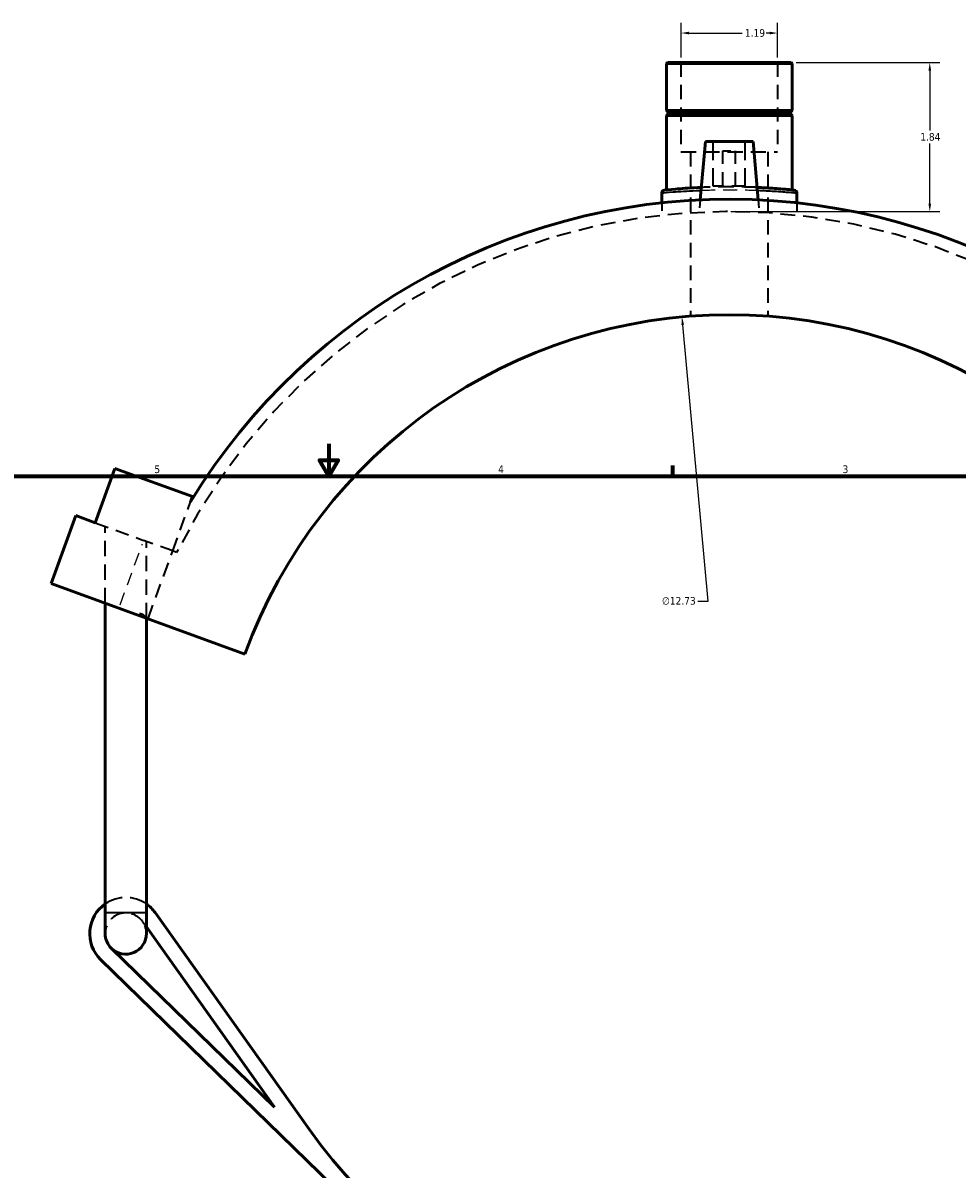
# Model space of a CAD drawing. Header units: inches. Extents: x -0.9 to 60.1, y -1.4 to 49.6.
# Tile 3 of 7: x 13.2 to 24.8, y 12.4 to 26.6. Entities that reach past the tile are written whole.
import ezdxf

# ---------------------------------------------------------------- set-up
doc = ezdxf.new("R2010")
doc.units = ezdxf.units.IN
doc.header["$MEASUREMENT"] = 0
doc.linetypes.add('DASHED', pattern=[0.2067, 0.1654, -0.0413])
for name, color, linetype, lineweight in [('Border (ANSI)', 7, 'Continuous', 70), ('Dimension (ANSI)', 7, 'Continuous', 25), ('Hidden (ANSI)', 7, 'DASHED', 35), ('Hidden Narrow (ANSI)', 7, 'DASHED', 25), ('Visible (ANSI)', 7, 'Continuous', 50), ('Visible Narrow (ANSI)', 7, 'Continuous', 35)]:
    doc.layers.add(name, color=color, linetype=linetype, lineweight=lineweight)
doc.styles.add('Note Text (ANSI)', font='tahoma.ttf')
doc.dimstyles.new('Default (ANSI)', dxfattribs={"dimtxt": 0.094488, "dimasz": 0.098425, "dimexe": 0.125, "dimexo": 0.0625, "dimgap": 0.031496, "dimtad": 0, "dimtih": 1, "dimtoh": 1, "dimrnd": 1e-08, "dimzin": 4, "dimdsep": 46, "dimtxsty": 'Note Text (ANSI)', "dimcen": 0.09, "dimdle": 0.393701, "dimclrd": 256, "dimclre": 256, "dimclrt": 5, "dimadec": 0, "dimazin": 1, "dimtfac": 1, "dimtofl": 0, "dimtmove": 0, "dimatfit": 3, "dimfxl": 1, "dimtolj": 1, "dimtzin": 4, "dimlwd": -1, "dimlwe": -1, "dimarcsym": 0})

# ---------------------------------------------------------------- blocks, each defined once
blk = doc.blocks.new('Borders Default Border')
at = {"layer": 'Border (ANSI)'}
blk.add_line((21.25, 21), (21.25, 21.134), dxfattribs=at)
at = {"layer": 'Border (ANSI)', "flags": 128}
for points in [[(17, 21.4), (17, 21), (16.885, 21.2), (17.115, 21.2), (17, 21)], [(0.5, 1), (0.5, 21), (33.5, 21), (33.5, 1), (0.5, 1)]]:
    blk.add_lwpolyline(points, dxfattribs=at)
at = {"layer": 'Border (ANSI)', "color": 5, "true_color": 0x0000ff, "char_height": 0.0945, "attachment_point": 7, "style": 'Note Text (ANSI)'}
for s, insert in [('5', (14.847, 21.038)), ('4', (19.092, 21.04)), ('3', (23.346, 21.038))]:
    blk.add_mtext(s, dxfattribs=dict(at, insert=insert))
blk = doc.blocks.new('*D6')
at = {"layer": 'Defpoints', "color": 0, "transparency": 16777216}
for p in [(22.71, 26.107), (21.904, 24.267), (24.423, 24.267)]:
    blk.add_point(p, dxfattribs=at)
at = {"layer": 'Dimension (ANSI)', "transparency": 16777216}
for p, q in [((22.773, 26.107), (24.548, 26.107)), ((24.423, 26.009), (24.423, 25.268)), ((24.423, 24.366), (24.423, 25.107)), ((21.966, 24.267), (24.548, 24.267))]:
    blk.add_line(p, q, dxfattribs=at)
for points in [[(24.407, 26.009), (24.44, 26.009), (24.423, 26.107)], [(24.407, 24.366), (24.44, 24.366), (24.423, 24.267)]]:
    blk.add_solid(points, dxfattribs=at)
at = {"layer": 'Dimension (ANSI)', "color": 5, "transparency": 16777216, "insert": (24.306, 25.237), "char_height": 0.0945, "attachment_point": 1, "style": 'Note Text (ANSI)'}
blk.add_mtext('\\A1;1.84', dxfattribs=at)
blk = doc.blocks.new('*D7')
at = {"layer": 'Defpoints', "color": 0, "transparency": 16777216}
for p in [(22.543, 26.471), (21.351, 26.107), (22.543, 26.107)]:
    blk.add_point(p, dxfattribs=at)
at = {"layer": 'Dimension (ANSI)', "transparency": 16777216}
for p, q in [((21.351, 26.17), (21.351, 26.596)), ((21.449, 26.471), (22.108, 26.471)), ((22.445, 26.471), (22.403, 26.471)), ((22.543, 26.17), (22.543, 26.596))]:
    blk.add_line(p, q, dxfattribs=at)
for points in [[(21.449, 26.488), (21.449, 26.455), (21.351, 26.471)], [(22.445, 26.488), (22.445, 26.455), (22.543, 26.471)]]:
    blk.add_solid(points, dxfattribs=at)
at = {"layer": 'Dimension (ANSI)', "color": 5, "transparency": 16777216, "insert": (22.14, 26.52), "char_height": 0.0945, "attachment_point": 1, "style": 'Note Text (ANSI)'}
blk.add_mtext('\\A1;1.19', dxfattribs=at)
blk = doc.blocks.new('*D8')
at = {"layer": 'Defpoints', "color": 0, "transparency": 16777216}
for p in [(21.363, 22.967), (22.53, 10.289)]:
    blk.add_point(p, dxfattribs=at)
at = {"layer": 'Dimension (ANSI)', "transparency": 16777216}
for p, q in [((21.686, 19.459), (21.372, 22.869)), ((21.56, 19.459), (21.686, 19.459))]:
    blk.add_line(p, q, dxfattribs=at)
blk.add_solid([(21.389, 22.871), (21.356, 22.868), (21.363, 22.967)], dxfattribs=at)
at = {"layer": 'Dimension (ANSI)', "color": 5, "transparency": 16777216, "insert": (21.116, 19.51), "char_height": 0.0945, "attachment_point": 1, "style": 'Note Text (ANSI)'}
blk.add_mtext('\\A1;∅12.73', dxfattribs=at)

msp = doc.modelspace()

# ---------------------------------------------------------------- linework, layer by layer
at = {"layer": 'Hidden (ANSI)', "ltscale": 1.068215}
for p, q in [((21.3507, 26.1075), (21.3507, 25.0035)), ((22.5432, 26.1075), (22.5432, 25.0035))]:
    msp.add_line(p, q, dxfattribs=at)
at = {"layer": 'Hidden (ANSI)', "ltscale": 1.333288}
for p, q in [((21.7501, 24.5824), (21.7501, 25.1336)), ((22.1438, 24.5824), (22.1438, 25.1336))]:
    msp.add_line(p, q, dxfattribs=at)
at = {"layer": 'Hidden (ANSI)', "ltscale": 1.132842}
msp.add_line((21.3507, 25.0035), (22.5432, 25.0035), dxfattribs=at)
at = {"layer": 'Hidden (ANSI)', "ltscale": 1.089677}
for p, q in [((21.4699, 25.0035), (21.4699, 22.9763)), ((22.424, 25.0035), (22.424, 22.9763))]:
    msp.add_line(p, q, dxfattribs=at)
at = {"layer": 'Hidden (ANSI)', "ltscale": 0.471064}
msp.add_line((21.8682, 25.0155), (22.0257, 25.0155), dxfattribs=at)
at = {"layer": 'Hidden (ANSI)', "ltscale": 1.047583}
for p, q in [((21.8682, 24.5824), (21.8682, 25.0155)), ((22.0257, 24.5824), (22.0257, 25.0155))]:
    msp.add_line(p, q, dxfattribs=at)
at = {"layer": 'Hidden (ANSI)', "ltscale": 0.997297}
msp.add_line((22.1438, 24.5824), (21.7501, 24.5824), dxfattribs=at)
at = {"layer": 'Hidden (ANSI)', "ltscale": 0.292632}
for p, q in [((21.1122, 24.3754), (21.1122, 24.2217)), ((22.7817, 24.3754), (22.7817, 24.2217))]:
    msp.add_line(p, q, dxfattribs=at)
at = {"layer": 'Hidden (ANSI)', "ltscale": 0.29357}
for p, q in [((21.5885, 24.412), (21.5751, 24.2584)), ((22.3054, 24.412), (22.3188, 24.2584))]:
    msp.add_line(p, q, dxfattribs=at)
at = {"layer": 'Hidden (ANSI)', "ltscale": 1.03892}
msp.add_line((15.0731, 20.0784), (15.2935, 20.6838), dxfattribs=at)
at = {"layer": 'Hidden (ANSI)', "ltscale": 1.026631}
msp.add_line((14.116, 20.4268), (14.7142, 20.2091), dxfattribs=at)
at = {"layer": 'Hidden (ANSI)', "ltscale": 1.147144}
for p, q in [((14.2393, 19.4335), (14.2393, 20.3819)), ((14.7486, 19.2481), (14.7486, 20.1966))]:
    msp.add_line(p, q, dxfattribs=at)
at = {"layer": 'Hidden (ANSI)', "ltscale": 0.967577}
msp.add_line((15.0731, 20.0784), (14.7142, 20.2091), dxfattribs=at)
at = {"layer": 'Hidden (ANSI)', "ltscale": 1.077963}
msp.add_line((14.7683, 19.2409), (15.0731, 20.0784), dxfattribs=at)
at = {"layer": 'Hidden (ANSI)', "ltscale": 0.099265}
msp.add_line((15.1221, 20.0606), (15.0731, 20.0784), dxfattribs=at)
at = {"layer": 'Hidden (ANSI)', "ltscale": 0.154769}
msp.add_line((14.7014, 15.5024), (14.7486, 15.4362), dxfattribs=at)
at = {"layer": 'Hidden (ANSI)', "ltscale": 1.083253}
msp.add_arc((21.947, 16.6281), 7.6394, 27.35065, 153.30023, dxfattribs=at)
at = {"layer": 'Hidden (ANSI)', "ltscale": 1.311332}
msp.add_arc((14.4939, 15.3549), 0.4456, 55.1501, 124.8499, dxfattribs=at)
at = {"layer": 'Hidden (ANSI)', "ltscale": 1.036262}
msp.add_arc((14.4939, 15.3549), 0.2546, 35.41692, 180, dxfattribs=at)
at = {"layer": 'Hidden (ANSI)', "ltscale": 0.299713}
msp.add_arc((14.4939, 15.3549), 0.2546, 0, 35.41692, dxfattribs=at)
at = {"layer": 'Hidden (ANSI)', "ltscale": 1.150056}
msp.add_open_spline([(22.2919, 24.5655), (22.2682, 24.5666), (22.2439, 24.5675), (22.1149, 24.572), (22.0027, 24.5736), (21.7917, 24.5722), (21.6927, 24.5695), (21.602, 24.5655)], degree=3, knots=[8.6881621, 8.6881621, 8.6881621, 8.6881621, 8.8881221, 8.8881221, 9.7315287, 9.7315287, 10.4962069, 10.4962069, 10.4962069, 10.4962069], dxfattribs=at)
at = {"layer": 'Hidden (ANSI)', "ltscale": 0.426319}
msp.add_open_spline([(14.7429, 19.2502), (14.7378, 19.2638), (14.7285, 19.2768), (14.7006, 19.2967), (14.6818, 19.3034), (14.6503, 19.3029), (14.6389, 19.301), (14.6255, 19.2961), (14.6234, 19.2953), (14.6214, 19.2944)], degree=3, knots=[1.36603775, 1.36603775, 1.36603775, 1.36603775, 1.57733562, 1.57733562, 1.79540652, 1.79540652, 1.89460395, 1.89460395, 1.91257192, 1.91257192, 1.91257192, 1.91257192], dxfattribs=at)
at = {"layer": 'Hidden Narrow (ANSI)', "ltscale": 0.970167}
msp.add_line((14.4246, 19.4134), (14.6989, 20.1672), dxfattribs=at)
at = {"layer": 'Hidden Narrow (ANSI)', "ltscale": 1.042392}
msp.add_open_spline([(21.5989, 24.5302), (21.6903, 24.5339), (21.7894, 24.5364), (22.0049, 24.5378), (22.1216, 24.5362), (22.2521, 24.5319), (22.2738, 24.5311), (22.295, 24.5302)], degree=3, knots=[-10.4673111, -10.4673111, -10.4673111, -10.4673111, -9.7315287, -9.7315287, -8.8881221, -8.8881221, -8.7170599, -8.7170599, -8.7170599, -8.7170599], dxfattribs=at)
at = {"layer": 'Visible (ANSI)'}
for p, q in [((21.1837, 26.1075), (21.1718, 26.0955)), ((22.7221, 26.0955), (21.1718, 26.0955)), ((21.1718, 26.0955), (21.1718, 25.5138)), ((21.1837, 26.1075), (22.7102, 26.1075)), ((22.7102, 26.1075), (22.7221, 26.0955)), ((22.7221, 26.0955), (22.7221, 25.5138)), ((21.1718, 25.5138), (22.7221, 25.5138)), ((21.1915, 25.4941), (21.1718, 25.5138)), ((21.1915, 25.4745), (21.1718, 25.4548)), ((21.1915, 25.4941), (22.7024, 25.4941)), ((21.1915, 25.4941), (21.1915, 25.4745)), ((22.7024, 25.4745), (21.1915, 25.4745)), ((22.7024, 25.4941), (22.7221, 25.5138)), ((22.7024, 25.4941), (22.7024, 25.4745)), ((22.7024, 25.4745), (22.7221, 25.4548)), ((22.7221, 25.4548), (21.1718, 25.4548)), ((21.1718, 25.4548), (21.1718, 24.5351)), ((22.7221, 25.4548), (22.7221, 24.5351)), ((21.6517, 25.1336), (21.5885, 24.412)), ((22.2422, 25.1336), (21.6517, 25.1336)), ((22.2422, 25.1336), (22.3054, 24.412)), ((21.1122, 24.4968), (21.1122, 24.3754)), ((22.7817, 24.4968), (22.7817, 24.3754)), ((14.116, 20.4268), (14.3598, 21.0968)), ((14.3598, 21.0968), (15.317, 20.7484)), ((15.317, 20.7484), (15.2935, 20.6838)), ((13.5719, 19.6764), (13.8767, 20.5139)), ((13.8767, 20.5139), (14.116, 20.4268)), ((15.9647, 18.8054), (13.5719, 19.6764)), ((14.2393, 15.6159), (14.2393, 19.4335)), ((14.7486, 15.6159), (14.7486, 19.2481)), ((14.2393, 15.6159), (14.2393, 15.3549)), ((14.7486, 15.3549), (14.7486, 15.6159)), ((16.7588, 12.9388), (14.8571, 15.6131)), ((14.7486, 15.4362), (16.3311, 13.2107)), ((16.3311, 13.2107), (14.3163, 15.1724)), ((14.183, 15.0356), (17.3727, 11.93))]:
    msp.add_line(p, q, dxfattribs=at)
for centre, radius, start, end in [((21.1479, 24.4968), 0.0358, 95.79813, 180), ((22.746, 24.4968), 0.0358, 0, 84.20187), ((21.947, 16.6281), 7.7922, 27.18891, 148.63512), ((21.947, 16.6281), 6.3661, 20, 160), ((14.4939, 15.3549), 0.4456, 124.8499, 225.76523), ((14.4939, 15.3549), 0.4456, 35.41692, 55.1501), ((21.947, 16.6281), 6.3661, 215.41692, 350.65986), ((14.4939, 15.3549), 0.2546, 180, 225.76523), ((14.4939, 15.3549), 0.2546, 225.76523, 0)]:
    msp.add_arc(centre, radius, start, end, dxfattribs=at)
for points, knots in [([(21.602, 24.5655), (21.5862, 24.5649), (21.5706, 24.5641), (21.4464, 24.558), (21.3521, 24.5511), (21.2131, 24.5394), (21.168, 24.5348), (21.1467, 24.5326), (21.1444, 24.5324), (21.1444, 24.5324)], [10.4962069, 10.4962069, 10.4962069, 10.4962069, 10.6293044, 10.6293044, 11.5789844, 11.5789844, 12.5174294, 12.5174294, 12.7895778, 12.7895778, 12.7895778, 12.7895778]), ([(22.7496, 24.5324), (22.7496, 24.5324), (22.7451, 24.5329), (22.7221, 24.5352), (22.6966, 24.5377), (22.6157, 24.545), (22.5542, 24.5501), (22.4239, 24.5589), (22.3602, 24.5626), (22.2919, 24.5655)], [6.3947894, 6.3947894, 6.3947894, 6.3947894, 6.7661973, 6.7661973, 7.3604501, 7.3604501, 8.1124735, 8.1124735, 8.6881621, 8.6881621, 8.6881621, 8.6881621])]:
    msp.add_open_spline(points, degree=3, knots=knots, dxfattribs=at)
at = {"layer": 'Visible Narrow (ANSI)'}
msp.add_line((14.2424, 15.6159), (14.7454, 15.6159), dxfattribs=at)
msp.add_arc((22.746, 24.4968), 0.0358, 4.21009, 79.99178, dxfattribs=at)
for points, knots in [([(21.1122, 24.4968), (21.1122, 24.4968), (21.1147, 24.497), (21.1367, 24.4992), (21.1837, 24.5038), (21.3283, 24.5154), (21.4264, 24.5223), (21.559, 24.5286), (21.5788, 24.5294), (21.5989, 24.5302)], [-12.7895778, -12.7895778, -12.7895778, -12.7895778, -12.5174294, -12.5174294, -11.5789844, -11.5789844, -10.6293044, -10.6293044, -10.4673111, -10.4673111, -10.4673111, -10.4673111]), ([(22.295, 24.5302), (22.3701, 24.5272), (22.4401, 24.5234), (22.5785, 24.5145), (22.6425, 24.5093), (22.7266, 24.5021), (22.7531, 24.4996), (22.7771, 24.4973), (22.7817, 24.4968), (22.7817, 24.4968)], [-8.7170599, -8.7170599, -8.7170599, -8.7170599, -8.1124735, -8.1124735, -7.3604501, -7.3604501, -6.7661973, -6.7661973, -6.3947894, -6.3947894, -6.3947894, -6.3947894])]:
    msp.add_open_spline(points, degree=3, knots=knots, dxfattribs=at)

# ---------------------------------------------------------------- block references
msp.add_blockref('Borders Default Border', (0, 0))

# ---------------------------------------------------------------- dimensions: what is measured, and where the dimension line sits
at = {"layer": 'Dimension (ANSI)'}
for base, p1, p2, angle, override, picture, middle in [((22.5432, 26.4713), (21.3507, 26.1075), (22.5432, 26.1075), 180, {"dimgap": 0.031496, "dimtih": 0, "dimtoh": 0, "dimdec": 2, "dimtol": 0, "dimlim": 0, "dimtp": 0, "dimtm": 0, "dimtdec": 2, "dimatfit": 1}, '*D7', (22.2558, 26.4713)), ((24.4232, 24.2673), (22.7102, 26.1075), (21.9036, 24.2673), 90, {"dimgap": 0.031496, "dimdec": 2, "dimtol": 0, "dimlim": 0, "dimtp": 0, "dimtm": 0, "dimtdec": 2, "dimatfit": 1}, '*D6', (24.4232, 25.1874))]:
    dim = msp.add_linear_dim(base=base, p1=p1, p2=p2, angle=angle, dimstyle='Default (ANSI)', override=override, dxfattribs=at)
    dim.commit()
    dim.dimension.update_dxf_attribs({"geometry": picture, "text_midpoint": middle, "dimtype": 160})
dim = msp.add_diameter_dim_2p(p1=(22.5305, 10.2888), p2=(21.3634, 22.9674), dimstyle='Default (ANSI)', override={"dimgap": 0.031496, "dimdec": 2, "dimlfac": 1, "dimtol": 0, "dimlim": 0, "dimtp": 0, "dimtm": 0, "dimtdec": 2}, dxfattribs=at)
dim.commit()
dim.dimension.update_dxf_attribs({"geometry": '*D8', "text_midpoint": (21.3224, 19.4587), "dimtype": 163})

doc.saveas('drawing.dxf')
